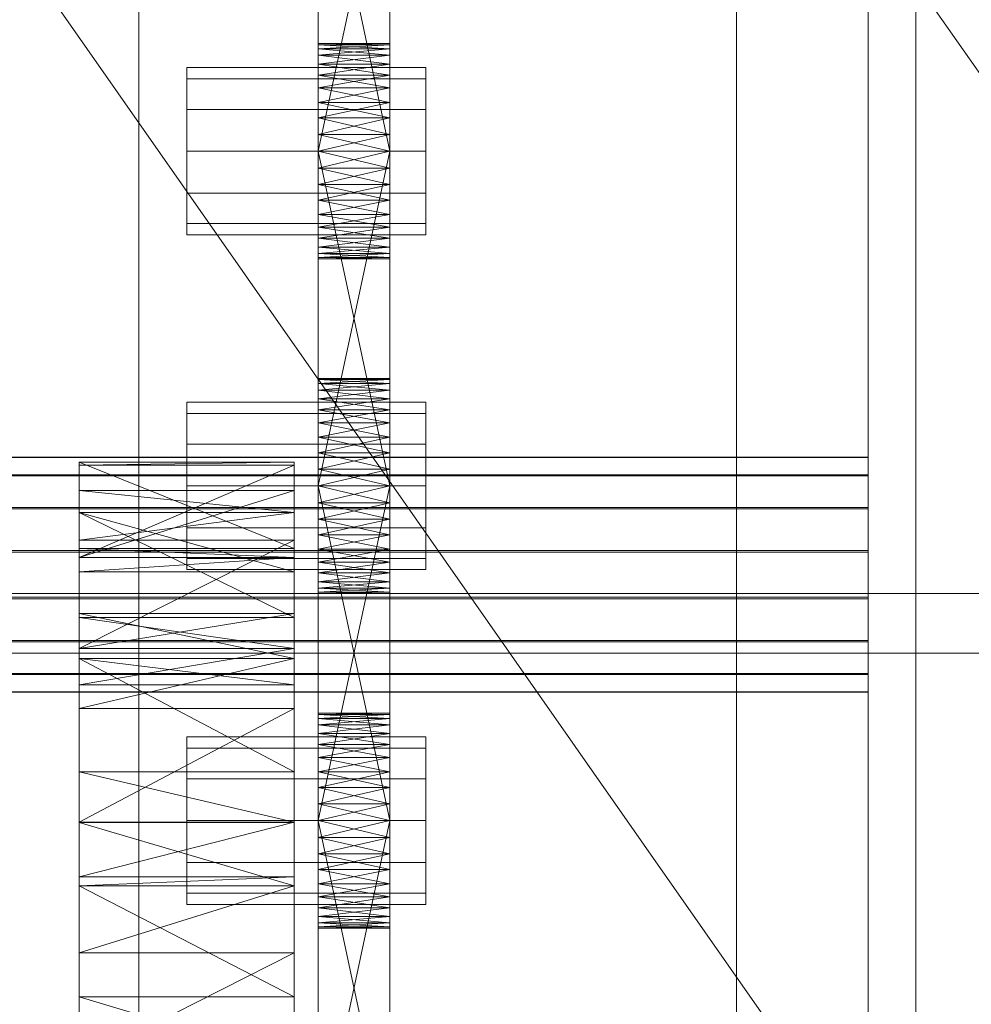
# Model space of a CAD drawing. Header units: millimetres. Extents: x -2233 to 65662, y -50530 to 6847.
# Tile 210 of 222: x 1425 to 1505, y -34033 to -33950. Entities that reach past the tile are written whole.
import ezdxf

# ---------------------------------------------------------------- set-up
doc = ezdxf.new("R2010")
doc.units = ezdxf.units.MM
for name, color, linetype, lineweight in [('COTAS_O', 1, 'Continuous', 0), ('frontal_C03', 7, 'Continuous', 0), ('frontal_secador', 7, 'Continuous', 0), ('frontal_tolva', 7, 'Continuous', 0)]:
    doc.layers.add(name, color=color, linetype=linetype, lineweight=lineweight)
doc.dimstyles.new('R19_100', dxfattribs={"dimtxt": 250, "dimasz": 150, "dimexe": 150, "dimexo": 80, "dimgap": 100, "dimtad": 1, "dimtih": 1, "dimtoh": 1, "dimdsep": 46, "dimcen": 0.09, "dimadec": 0, "dimazin": 0, "dimtfac": 1, "dimtdec": 4, "dimtofl": 0, "dimtmove": 0, "dimatfit": 3, "dimfxl": 1, "dimtolj": 1, "dimtzin": 0, "dimarcsym": 0})

# ---------------------------------------------------------------- blocks, each defined once
blk = doc.blocks.new('DIM_R32_39')
at = {"layer": 'COTAS_O'}
for p, q in [((-1725, -33700), (-1575, -33655)), ((1725, -33700), (1575, -33655)), ((-1725, -34400), (-1725, -33700)), ((-1725, -33700), (1725, -33700)), ((-1725, -33700), (-1575, -33745)), ((1725, -33700), (1575, -33745)), ((1725, -34400), (1725, -33700))]:
    blk.add_line(p, q, dxfattribs=at)
blk.add_text('3450 O', height=250, dxfattribs=at).set_placement((0, -33600))

msp = doc.modelspace()

# ---------------------------------------------------------------- linework, layer by layer
at = {"layer": 'frontal_C03'}
for p, q in [((1435, -35048.843), (1435, -32401.175)), ((1496, -35048.843), (1496, -32401.175)), ((1500, -32401.175), (1500, -35048.843)), ((1435, -32405.103), (1435, -35052.771)), ((1500, -35052.771), (1500, -32405.103)), ((1435, -35535.966), (1435, -32888.298)), ((1500, -32888.298), (1500, -35535.966)), ((1435, -32892.227), (1435, -35539.895)), ((1496, -32892.227), (1496, -35539.895)), ((1500, -35539.895), (1500, -32892.227)), ((1485, -35988), (1485, -33145.961)), ((1485, -35988), (1485, -33824.561)), ((1496, -33987.104), (-1496, -33987.104)), ((1496, -33987.13), (-1496, -33987.13)), ((1496, -33988.572), (1496, -33987.104)), ((1496, -33987.104), (1496, -33987.13)), ((1496, -33987.13), (1496, -33988.648)), ((1496, -33988.572), (-1496, -33988.572)), ((1496, -33988.648), (-1496, -33988.648)), ((1496, -33991.312), (1496, -33988.572)), ((1496, -33988.648), (1496, -33991.426)), ((1496, -33991.312), (-1496, -33991.312)), ((1496, -33994.906), (1496, -33991.312)), ((1496, -33991.426), (-1496, -33991.426)), ((1496, -33991.426), (1496, -33995.041)), ((1496, -33994.906), (-1496, -33994.906)), ((-1496, -33995.041), (1496, -33995.041)), ((1496, -33998.808), (1496, -33994.906)), ((1496, -33995.041), (1496, -33998.943)), ((1496, -33998.808), (-1496, -33998.808)), ((1496, -33998.943), (-1496, -33998.943)), ((1496, -34002.423), (1496, -33998.808)), ((1496, -33998.943), (1496, -34002.537)), ((1496, -34002.423), (-1496, -34002.423)), ((1496, -34002.537), (-1496, -34002.537)), ((1496, -34005.201), (1496, -34002.423)), ((1496, -34002.537), (1496, -34005.277)), ((1496, -34005.201), (-1496, -34005.201)), ((1496, -34005.277), (-1496, -34005.277)), ((1496, -34006.719), (1496, -34005.201)), ((1496, -34005.277), (1496, -34006.746)), ((1496, -34006.719), (-1496, -34006.719)), ((1496, -34006.746), (-1496, -34006.746)), ((1496, -34006.746), (1496, -34006.719))]:
    msp.add_line(p, q, dxfattribs=at)
at = {"layer": 'frontal_secador'}
for p, q in [((1450, -33964.281), (1450, -33925.481)), ((1456, -33925.481), (1456, -33964.281)), ((1450, -33927.136), (1450, -33964.281)), ((1456, -33964.281), (1456, -33927.136)), ((1450, -33964.281), (1450, -33929.414)), ((1456, -33929.414), (1456, -33964.281)), ((1450, -33961.5), (1450, -33932.092)), ((1450, -33964.281), (1450, -33932.092)), ((1456, -33932.092), (1456, -33961.5)), ((1456, -33932.092), (1456, -33964.281)), ((1450, -33933.5), (1450, -33961.5)), ((1456, -33961.5), (1450, -33933.5)), ((1456, -33933.5), (1450, -33961.5)), ((1456, -33961.5), (1456, -33933.5)), ((1450, -33952.611), (1450, -33952.5)), ((1456, -33952.611), (1450, -33952.5)), ((1456, -33952.5), (1450, -33952.5)), ((1456, -33952.5), (1450, -33952.611)), ((1450, -33952.611), (1450, -33953.481)), ((1450, -33952.941), (1450, -33952.611)), ((1450, -33952.611), (1450, -33955.136)), ((1456, -33952.941), (1450, -33952.611)), ((1456, -33952.611), (1450, -33952.611)), ((1456, -33952.611), (1450, -33952.941)), ((1456, -33952.611), (1456, -33952.5)), ((1456, -33953.481), (1456, -33952.611)), ((1456, -33952.611), (1456, -33952.941)), ((1456, -33955.136), (1456, -33952.611)), ((1450, -33953.481), (1450, -33952.941)), ((1456, -33953.481), (1450, -33952.941)), ((1456, -33952.941), (1450, -33952.941)), ((1456, -33952.941), (1450, -33953.481)), ((1456, -33952.941), (1456, -33953.481)), ((1450, -33953.481), (1450, -33955.136)), ((1450, -33954.219), (1450, -33953.481)), ((1450, -33957.414), (1450, -33953.481)), ((1450, -33992.281), (1450, -33953.481)), ((1456, -33954.219), (1450, -33953.481)), ((1456, -33953.481), (1450, -33953.481)), ((1456, -33953.481), (1450, -33954.219)), ((1450, -33955.136), (1450, -33954.219)), ((1456, -33955.136), (1450, -33954.219)), ((1456, -33954.219), (1450, -33954.219)), ((1456, -33954.219), (1450, -33955.136)), ((1456, -33955.136), (1456, -33953.481)), ((1456, -33953.481), (1456, -33954.219)), ((1456, -33953.481), (1456, -33957.414)), ((1456, -33953.481), (1456, -33992.281)), ((1456, -33954.219), (1456, -33955.136)), ((1439, -33955.438), (1439, -33954.5)), ((1459, -33954.5), (1439, -33954.5)), ((1459, -33955.438), (1459, -33954.5)), ((1439, -33958), (1439, -33955.438)), ((1459, -33955.438), (1439, -33955.438)), ((1450, -33955.136), (1450, -33957.414)), ((1450, -33956.21), (1450, -33955.136)), ((1450, -33955.136), (1450, -33960.092)), ((1450, -33955.136), (1450, -33992.281)), ((1456, -33956.21), (1450, -33955.136)), ((1456, -33955.136), (1450, -33955.136)), ((1456, -33955.136), (1450, -33956.21)), ((1456, -33957.414), (1456, -33955.136)), ((1456, -33955.136), (1456, -33956.21)), ((1456, -33960.092), (1456, -33955.136)), ((1456, -33992.281), (1456, -33955.136)), ((1459, -33958), (1459, -33955.438)), ((1450, -33957.414), (1450, -33956.21)), ((1456, -33957.414), (1450, -33956.21)), ((1456, -33956.21), (1450, -33956.21)), ((1456, -33956.21), (1450, -33957.414)), ((1456, -33956.21), (1456, -33957.414)), ((1450, -33957.414), (1450, -33960.092)), ((1450, -33958.719), (1450, -33957.414)), ((1450, -33992.281), (1450, -33957.414)), ((1456, -33958.719), (1450, -33957.414)), ((1456, -33957.414), (1450, -33957.414)), ((1456, -33957.414), (1450, -33958.719)), ((1456, -33960.092), (1456, -33957.414)), ((1456, -33957.414), (1456, -33958.719)), ((1456, -33957.414), (1456, -33992.281)), ((1439, -33961.5), (1439, -33958)), ((1459, -33958), (1439, -33958)), ((1459, -33961.5), (1459, -33958)), ((1450, -33960.092), (1450, -33958.719)), ((1456, -33960.092), (1450, -33958.719)), ((1456, -33958.719), (1450, -33958.719)), ((1456, -33958.719), (1450, -33960.092)), ((1456, -33958.719), (1456, -33960.092)), ((1450, -33989.5), (1450, -33960.092)), ((1450, -33960.092), (1450, -33961.5)), ((1450, -33992.281), (1450, -33960.092)), ((1456, -33961.5), (1450, -33960.092)), ((1456, -33960.092), (1450, -33960.092)), ((1456, -33960.092), (1450, -33961.5)), ((1456, -33960.092), (1456, -33989.5)), ((1456, -33961.5), (1456, -33960.092)), ((1456, -33960.092), (1456, -33992.281)), ((1439, -33961.5), (1439, -33965)), ((1439, -33961.5), (1459, -33961.5)), ((1450, -33961.5), (1450, -33989.5)), ((1456, -33989.5), (1450, -33961.5)), ((1456, -33961.5), (1450, -33961.5)), ((1456, -33961.5), (1450, -33989.5)), ((1450, -33964.281), (1450, -33961.5)), ((1450, -33961.5), (1450, -33962.908)), ((1456, -33961.5), (1450, -33962.908)), ((1456, -33962.908), (1450, -33961.5)), ((1456, -33989.5), (1456, -33961.5)), ((1456, -33961.5), (1456, -33964.281)), ((1456, -33962.908), (1456, -33961.5)), ((1459, -33965), (1459, -33961.5)), ((1450, -33962.908), (1450, -33964.281)), ((1456, -33962.908), (1450, -33962.908)), ((1456, -33962.908), (1450, -33964.281)), ((1456, -33964.281), (1450, -33962.908)), ((1456, -33964.281), (1456, -33962.908)), ((1450, -33966.79), (1450, -33964.281)), ((1450, -33964.281), (1450, -33965.586)), ((1450, -33968.781), (1450, -33964.281)), ((1450, -33970.5), (1450, -33964.281)), ((1456, -33964.281), (1450, -33964.281)), ((1456, -33964.281), (1450, -33965.586)), ((1456, -33965.586), (1450, -33964.281)), ((1456, -33964.281), (1456, -33966.79)), ((1456, -33965.586), (1456, -33964.281)), ((1456, -33964.281), (1456, -33968.781)), ((1456, -33964.281), (1456, -33970.5)), ((1439, -33965), (1439, -33967.562)), ((1459, -33965), (1439, -33965)), ((1450, -33965.586), (1450, -33966.79)), ((1456, -33965.586), (1450, -33965.586)), ((1456, -33965.586), (1450, -33966.79)), ((1456, -33966.79), (1450, -33965.586)), ((1456, -33966.79), (1456, -33965.586)), ((1459, -33965), (1459, -33967.562)), ((1450, -33968.781), (1450, -33966.79)), ((1450, -33966.79), (1450, -33967.864)), ((1456, -33966.79), (1450, -33966.79)), ((1456, -33966.79), (1450, -33967.864)), ((1456, -33967.864), (1450, -33966.79)), ((1456, -33966.79), (1456, -33968.781)), ((1456, -33967.864), (1456, -33966.79)), ((1439, -33967.562), (1439, -33968.5)), ((1459, -33967.562), (1439, -33967.562)), ((1450, -33967.864), (1450, -33968.781)), ((1456, -33967.864), (1450, -33967.864)), ((1456, -33967.864), (1450, -33968.781)), ((1456, -33968.781), (1450, -33967.864)), ((1456, -33968.781), (1456, -33967.864)), ((1459, -33967.562), (1459, -33968.5)), ((1459, -33968.5), (1439, -33968.5)), ((1450, -33970.059), (1450, -33968.781)), ((1450, -33968.781), (1450, -33969.519)), ((1450, -33970.5), (1450, -33968.781)), ((1456, -33968.781), (1450, -33968.781)), ((1456, -33968.781), (1450, -33969.519)), ((1456, -33969.519), (1450, -33968.781)), ((1456, -33968.781), (1456, -33970.059)), ((1456, -33969.519), (1456, -33968.781)), ((1456, -33968.781), (1456, -33970.5)), ((1450, -33969.519), (1450, -33970.059)), ((1456, -33969.519), (1450, -33969.519)), ((1456, -33969.519), (1450, -33970.059)), ((1456, -33970.059), (1450, -33969.519)), ((1456, -33970.059), (1456, -33969.519)), ((1450, -33970.5), (1450, -33970.059)), ((1450, -33970.059), (1450, -33970.389)), ((1456, -33970.059), (1450, -33970.059)), ((1456, -33970.059), (1450, -33970.389)), ((1456, -33970.389), (1450, -33970.059)), ((1450, -33970.389), (1450, -33970.5)), ((1456, -33970.389), (1450, -33970.389)), ((1456, -33970.389), (1450, -33970.5)), ((1456, -33970.5), (1450, -33970.389)), ((1456, -33970.5), (1450, -33970.5)), ((1456, -33970.059), (1456, -33970.5)), ((1456, -33970.389), (1456, -33970.059)), ((1456, -33970.5), (1456, -33970.389)), ((1450, -33980.611), (1450, -33980.5)), ((1456, -33980.611), (1450, -33980.5)), ((1456, -33980.5), (1450, -33980.5)), ((1456, -33980.5), (1450, -33980.611)), ((1450, -33980.611), (1450, -33981.481)), ((1450, -33980.941), (1450, -33980.611)), ((1450, -33980.611), (1450, -33983.136)), ((1456, -33980.941), (1450, -33980.611)), ((1456, -33980.611), (1450, -33980.611)), ((1456, -33980.611), (1450, -33980.941)), ((1456, -33980.611), (1456, -33980.5)), ((1456, -33981.481), (1456, -33980.611)), ((1456, -33980.611), (1456, -33980.941)), ((1456, -33983.136), (1456, -33980.611)), ((1450, -33981.481), (1450, -33980.941)), ((1456, -33981.481), (1450, -33980.941)), ((1456, -33980.941), (1450, -33980.941)), ((1456, -33980.941), (1450, -33981.481)), ((1456, -33980.941), (1456, -33981.481)), ((1450, -33981.481), (1450, -33983.136)), ((1450, -33982.219), (1450, -33981.481)), ((1450, -33985.414), (1450, -33981.481)), ((1450, -34020.281), (1450, -33981.481)), ((1456, -33982.219), (1450, -33981.481)), ((1456, -33981.481), (1450, -33981.481)), ((1456, -33981.481), (1450, -33982.219)), ((1450, -33983.136), (1450, -33982.219)), ((1456, -33983.136), (1450, -33982.219)), ((1456, -33982.219), (1450, -33982.219)), ((1456, -33982.219), (1450, -33983.136)), ((1456, -33983.136), (1456, -33981.481)), ((1456, -33981.481), (1456, -33982.219)), ((1456, -33981.481), (1456, -33985.414)), ((1456, -33981.481), (1456, -34020.281)), ((1456, -33982.219), (1456, -33983.136)), ((1439, -33983.438), (1439, -33982.5)), ((1459, -33982.5), (1439, -33982.5)), ((1459, -33983.438), (1459, -33982.5)), ((1439, -33986), (1439, -33983.438)), ((1459, -33983.438), (1439, -33983.438)), ((1450, -33983.136), (1450, -33985.414)), ((1450, -33984.21), (1450, -33983.136)), ((1450, -33983.136), (1450, -33988.092)), ((1450, -33983.136), (1450, -34020.281)), ((1456, -33984.21), (1450, -33983.136)), ((1456, -33983.136), (1450, -33983.136)), ((1456, -33983.136), (1450, -33984.21)), ((1456, -33985.414), (1456, -33983.136)), ((1456, -33983.136), (1456, -33984.21)), ((1456, -33988.092), (1456, -33983.136)), ((1456, -34020.281), (1456, -33983.136)), ((1459, -33986), (1459, -33983.438)), ((1450, -33985.414), (1450, -33984.21)), ((1456, -33985.414), (1450, -33984.21)), ((1456, -33984.21), (1450, -33984.21)), ((1456, -33984.21), (1450, -33985.414)), ((1456, -33984.21), (1456, -33985.414)), ((1450, -33985.414), (1450, -33988.092)), ((1450, -33986.719), (1450, -33985.414)), ((1450, -34020.281), (1450, -33985.414)), ((1456, -33986.719), (1450, -33985.414)), ((1456, -33985.414), (1450, -33985.414)), ((1456, -33985.414), (1450, -33986.719)), ((1456, -33988.092), (1456, -33985.414)), ((1456, -33985.414), (1456, -33986.719)), ((1456, -33985.414), (1456, -34020.281)), ((1439, -33989.5), (1439, -33986)), ((1459, -33986), (1439, -33986)), ((1459, -33989.5), (1459, -33986)), ((1450, -33988.092), (1450, -33986.719)), ((1456, -33988.092), (1450, -33986.719)), ((1456, -33986.719), (1450, -33986.719)), ((1456, -33986.719), (1450, -33988.092)), ((1456, -33986.719), (1456, -33988.092)), ((1430, -33994.744), (1430, -33987.5)), ((1430, -33987.5), (1430, -33987.765)), ((1448, -33994.744), (1430, -33987.5)), ((1448, -33987.5), (1430, -33987.5)), ((1448, -33987.5), (1430, -33987.765)), ((1430, -33987.765), (1430, -33994.744)), ((1430, -33987.765), (1430, -33995.473)), ((1448, -33987.765), (1430, -33987.765)), ((1448, -33987.765), (1430, -33995.473)), ((1448, -33987.765), (1448, -33987.5)), ((1448, -33987.5), (1448, -33994.744)), ((1448, -33994.744), (1448, -33987.765)), ((1448, -33995.473), (1448, -33987.765)), ((1450, -34017.5), (1450, -33988.092)), ((1450, -33988.092), (1450, -33989.5)), ((1450, -34020.281), (1450, -33988.092)), ((1456, -33989.5), (1450, -33988.092)), ((1456, -33988.092), (1450, -33988.092)), ((1456, -33988.092), (1450, -33989.5)), ((1456, -33988.092), (1456, -34017.5)), ((1456, -33989.5), (1456, -33988.092)), ((1456, -33988.092), (1456, -34020.281)), ((1439, -33989.5), (1439, -33993)), ((1439, -33989.5), (1459, -33989.5)), ((1450, -33989.5), (1450, -34017.5)), ((1456, -34017.5), (1450, -33989.5)), ((1456, -33989.5), (1450, -33989.5)), ((1456, -33989.5), (1450, -34017.5)), ((1450, -33992.281), (1450, -33989.5)), ((1450, -33989.5), (1450, -33990.908)), ((1456, -33989.5), (1450, -33990.908)), ((1456, -33990.908), (1450, -33989.5)), ((1456, -34017.5), (1456, -33989.5)), ((1456, -33989.5), (1456, -33992.281)), ((1456, -33990.908), (1456, -33989.5)), ((1459, -33993), (1459, -33989.5)), ((1430, -33989.876), (1430, -34000.514)), ((1430, -33991.709), (1430, -33989.876)), ((1430, -33989.876), (1430, -33995.473)), ((1448, -33991.709), (1430, -33989.876)), ((1448, -33989.876), (1430, -33989.876)), ((1448, -33989.876), (1430, -33995.473)), ((1448, -34000.514), (1448, -33989.876)), ((1448, -33989.876), (1448, -33991.709)), ((1448, -33995.473), (1448, -33989.876)), ((1450, -33990.908), (1450, -33992.281)), ((1456, -33990.908), (1450, -33990.908)), ((1456, -33990.908), (1450, -33992.281)), ((1456, -33992.281), (1450, -33990.908)), ((1456, -33992.281), (1456, -33990.908)), ((1430, -34000.514), (1430, -33991.709)), ((1430, -33996.683), (1430, -33991.709)), ((1430, -33991.709), (1430, -33994.046)), ((1448, -34000.514), (1430, -33991.709)), ((1448, -33991.709), (1430, -33991.709)), ((1448, -33996.683), (1430, -33991.709)), ((1448, -33991.709), (1430, -33994.046)), ((1448, -33991.709), (1448, -34000.514)), ((1448, -33994.046), (1448, -33991.709)), ((1448, -33991.709), (1448, -33996.683)), ((1450, -33994.79), (1450, -33992.281)), ((1450, -33992.281), (1450, -33993.586)), ((1450, -33996.781), (1450, -33992.281)), ((1450, -33998.5), (1450, -33992.281)), ((1456, -33992.281), (1450, -33992.281)), ((1456, -33992.281), (1450, -33993.586)), ((1456, -33993.586), (1450, -33992.281)), ((1456, -33992.281), (1456, -33994.79)), ((1456, -33993.586), (1456, -33992.281)), ((1456, -33992.281), (1456, -33996.781)), ((1456, -33992.281), (1456, -33998.5)), ((1439, -33993), (1439, -33995.562)), ((1459, -33993), (1439, -33993)), ((1450, -33993.586), (1450, -33994.79)), ((1456, -33993.586), (1450, -33993.586)), ((1456, -33993.586), (1450, -33994.79)), ((1456, -33994.79), (1450, -33993.586)), ((1456, -33994.79), (1456, -33993.586)), ((1459, -33993), (1459, -33995.562)), ((1430, -33994.046), (1430, -33996.683)), ((1430, -33994.046), (1430, -34003.11)), ((1448, -33994.046), (1430, -33994.046)), ((1448, -33994.046), (1430, -34003.11)), ((1448, -33996.683), (1448, -33994.046)), ((1448, -34003.11), (1448, -33994.046)), ((1430, -33995.473), (1430, -33994.744)), ((1448, -33995.473), (1430, -33994.744)), ((1448, -33994.744), (1430, -33994.744)), ((1448, -33994.744), (1448, -33995.473)), ((1450, -33996.781), (1450, -33994.79)), ((1450, -33994.79), (1450, -33995.864)), ((1456, -33994.79), (1450, -33994.79)), ((1456, -33994.79), (1450, -33995.864)), ((1456, -33995.864), (1450, -33994.79)), ((1456, -33994.79), (1456, -33996.781)), ((1456, -33995.864), (1456, -33994.79)), ((1430, -33995.473), (1430, -34000.514)), ((1430, -33995.473), (1430, -34003.11)), ((1430, -33995.473), (1430, -33996.683)), ((1430, -34017.639), (1430, -33995.473)), ((1448, -33995.473), (1430, -33995.473)), ((1448, -33995.473), (1430, -33996.683)), ((1439, -33995.562), (1439, -33996.5)), ((1459, -33995.562), (1439, -33995.562)), ((1448, -34000.514), (1448, -33995.473)), ((1448, -34003.11), (1448, -33995.473)), ((1448, -33996.683), (1448, -33995.473)), ((1448, -33995.473), (1448, -34017.639)), ((1450, -33995.864), (1450, -33996.781)), ((1456, -33995.864), (1450, -33995.864)), ((1456, -33995.864), (1450, -33996.781)), ((1456, -33996.781), (1450, -33995.864)), ((1456, -33996.781), (1456, -33995.864)), ((1459, -33995.562), (1459, -33996.5)), ((1430, -34003.11), (1430, -33996.683)), ((1448, -33996.683), (1430, -33996.683)), ((1459, -33996.5), (1439, -33996.5)), ((1448, -33996.683), (1448, -34003.11)), ((1450, -33998.059), (1450, -33996.781)), ((1450, -33996.781), (1450, -33997.519)), ((1450, -33998.5), (1450, -33996.781)), ((1456, -33996.781), (1450, -33996.781)), ((1456, -33996.781), (1450, -33997.519)), ((1456, -33997.519), (1450, -33996.781)), ((1456, -33996.781), (1456, -33998.059)), ((1456, -33997.519), (1456, -33996.781)), ((1456, -33996.781), (1456, -33998.5)), ((1450, -33997.519), (1450, -33998.059)), ((1456, -33997.519), (1450, -33997.519)), ((1456, -33997.519), (1450, -33998.059)), ((1456, -33998.059), (1450, -33997.519)), ((1456, -33998.059), (1456, -33997.519)), ((1325, -33998.5), (2125, -33998.5)), ((1450, -33998.5), (1450, -33998.059)), ((1450, -33998.059), (1450, -33998.389)), ((1456, -33998.059), (1450, -33998.059)), ((1456, -33998.059), (1450, -33998.389)), ((1456, -33998.389), (1450, -33998.059)), ((1450, -33998.389), (1450, -33998.5)), ((1456, -33998.389), (1450, -33998.389)), ((1456, -33998.389), (1450, -33998.5)), ((1456, -33998.5), (1450, -33998.389)), ((1456, -33998.5), (1450, -33998.5)), ((1456, -33998.059), (1456, -33998.5)), ((1456, -33998.389), (1456, -33998.059)), ((1456, -33998.5), (1456, -33998.389)), ((1430, -34000.173), (1430, -34013.428)), ((1430, -34003.925), (1430, -34000.173)), ((1430, -34000.173), (1430, -34003.11)), ((1448, -34003.925), (1430, -34000.173)), ((1448, -34000.173), (1430, -34000.173)), ((1448, -34000.173), (1430, -34003.11)), ((1448, -34013.428), (1448, -34000.173)), ((1448, -34000.173), (1448, -34003.925)), ((1448, -34003.11), (1448, -34000.173)), ((1430, -34003.11), (1430, -34000.514)), ((1448, -34003.11), (1430, -34000.514)), ((1448, -34000.514), (1430, -34000.514)), ((1448, -34000.514), (1448, -34003.11)), ((1325, -34003.5), (2125, -34003.5)), ((1430, -34003.11), (1430, -34013.428)), ((1430, -34003.11), (1430, -34017.639)), ((1430, -34003.11), (1430, -34006.141)), ((1430, -34003.11), (1430, -34037.635)), ((1430, -34003.11), (1430, -34085.858)), ((1448, -34003.11), (1430, -34003.11)), ((1448, -34003.11), (1430, -34006.141)), ((1448, -34013.428), (1448, -34003.11)), ((1448, -34017.639), (1448, -34003.11)), ((1448, -34006.141), (1448, -34003.11)), ((1448, -34037.635), (1448, -34003.11)), ((1448, -34085.858), (1448, -34003.11)), ((1430, -34013.428), (1430, -34003.925)), ((1430, -34006.141), (1430, -34003.925)), ((1430, -34003.925), (1430, -34008.105)), ((1448, -34013.428), (1430, -34003.925)), ((1448, -34003.925), (1430, -34003.925)), ((1448, -34006.141), (1430, -34003.925)), ((1448, -34003.925), (1430, -34008.105)), ((1448, -34003.925), (1448, -34013.428)), ((1448, -34008.105), (1448, -34003.925)), ((1448, -34003.925), (1448, -34006.141)), ((1430, -34008.105), (1430, -34006.141)), ((1430, -34017.639), (1430, -34006.141)), ((1448, -34006.141), (1430, -34006.141)), ((1448, -34006.141), (1448, -34008.105)), ((1448, -34006.141), (1448, -34017.639)), ((1430, -34008.105), (1430, -34017.639)), ((1448, -34008.105), (1430, -34008.105)), ((1448, -34008.105), (1430, -34017.639)), ((1448, -34017.639), (1448, -34008.105)), ((1450, -34008.611), (1450, -34008.5)), ((1456, -34008.611), (1450, -34008.5)), ((1456, -34008.5), (1450, -34008.5)), ((1456, -34008.5), (1450, -34008.611)), ((1450, -34008.611), (1450, -34009.481)), ((1450, -34008.941), (1450, -34008.611)), ((1450, -34008.611), (1450, -34011.136)), ((1456, -34008.941), (1450, -34008.611)), ((1456, -34008.611), (1450, -34008.611)), ((1456, -34008.611), (1450, -34008.941)), ((1456, -34008.611), (1456, -34008.5)), ((1456, -34009.481), (1456, -34008.611)), ((1456, -34008.611), (1456, -34008.941)), ((1456, -34011.136), (1456, -34008.611)), ((1450, -34009.481), (1450, -34008.941)), ((1456, -34009.481), (1450, -34008.941)), ((1456, -34008.941), (1450, -34008.941)), ((1456, -34008.941), (1450, -34009.481)), ((1456, -34008.941), (1456, -34009.481)), ((1450, -34009.481), (1450, -34011.136)), ((1450, -34010.219), (1450, -34009.481)), ((1450, -34013.414), (1450, -34009.481)), ((1450, -34048.281), (1450, -34009.481)), ((1456, -34010.219), (1450, -34009.481)), ((1456, -34009.481), (1450, -34009.481)), ((1456, -34009.481), (1450, -34010.219)), ((1450, -34011.136), (1450, -34010.219)), ((1456, -34011.136), (1450, -34010.219)), ((1456, -34010.219), (1450, -34010.219)), ((1456, -34010.219), (1450, -34011.136)), ((1456, -34011.136), (1456, -34009.481)), ((1456, -34009.481), (1456, -34010.219)), ((1456, -34009.481), (1456, -34013.414)), ((1456, -34009.481), (1456, -34048.281)), ((1456, -34010.219), (1456, -34011.136)), ((1439, -34011.438), (1439, -34010.5)), ((1459, -34010.5), (1439, -34010.5)), ((1459, -34011.438), (1459, -34010.5)), ((1439, -34014), (1439, -34011.438)), ((1459, -34011.438), (1439, -34011.438)), ((1450, -34011.136), (1450, -34013.414)), ((1450, -34012.21), (1450, -34011.136)), ((1450, -34011.136), (1450, -34016.092)), ((1450, -34011.136), (1450, -34048.281)), ((1456, -34012.21), (1450, -34011.136)), ((1456, -34011.136), (1450, -34011.136)), ((1456, -34011.136), (1450, -34012.21)), ((1456, -34013.414), (1456, -34011.136)), ((1456, -34011.136), (1456, -34012.21)), ((1456, -34016.092), (1456, -34011.136)), ((1456, -34048.281), (1456, -34011.136)), ((1459, -34014), (1459, -34011.438)), ((1450, -34013.414), (1450, -34012.21)), ((1456, -34013.414), (1450, -34012.21)), ((1456, -34012.21), (1450, -34012.21)), ((1456, -34012.21), (1450, -34013.414)), ((1456, -34012.21), (1456, -34013.414)), ((1430, -34017.639), (1430, -34013.428)), ((1448, -34017.639), (1430, -34013.428)), ((1448, -34013.428), (1430, -34013.428)), ((1448, -34013.428), (1448, -34017.639)), ((1450, -34013.414), (1450, -34016.092)), ((1450, -34014.719), (1450, -34013.414)), ((1450, -34048.281), (1450, -34013.414)), ((1456, -34014.719), (1450, -34013.414)), ((1456, -34013.414), (1450, -34013.414)), ((1456, -34013.414), (1450, -34014.719)), ((1456, -34016.092), (1456, -34013.414)), ((1456, -34013.414), (1456, -34014.719)), ((1456, -34013.414), (1456, -34048.281)), ((1439, -34017.5), (1439, -34014)), ((1459, -34014), (1439, -34014)), ((1459, -34017.5), (1459, -34014)), ((1450, -34016.092), (1450, -34014.719)), ((1456, -34016.092), (1450, -34014.719)), ((1456, -34014.719), (1450, -34014.719)), ((1456, -34014.719), (1450, -34016.092)), ((1456, -34014.719), (1456, -34016.092)), ((1450, -34045.5), (1450, -34016.092)), ((1450, -34016.092), (1450, -34017.5)), ((1450, -34048.281), (1450, -34016.092)), ((1456, -34017.5), (1450, -34016.092)), ((1456, -34016.092), (1450, -34016.092)), ((1456, -34016.092), (1450, -34017.5)), ((1456, -34016.092), (1456, -34045.5)), ((1456, -34017.5), (1456, -34016.092)), ((1456, -34016.092), (1456, -34048.281)), ((1430, -34017.639), (1430, -34032.223)), ((1430, -34017.639), (1430, -34037.635)), ((1430, -34017.639), (1430, -34022.194)), ((1430, -34061.142), (1430, -34017.639)), ((1430, -34109.365), (1430, -34017.639)), ((1430, -34017.639), (1430, -34085.858)), ((1430, -34151.527), (1430, -34017.639)), ((1448, -34017.647), (1430, -34017.639)), ((1448, -34017.639), (1430, -34017.639)), ((1448, -34017.639), (1430, -34022.194)), ((1430, -34017.647), (1430, -34032.223)), ((1430, -34022.95), (1430, -34017.647)), ((1448, -34022.95), (1430, -34017.647)), ((1448, -34017.647), (1430, -34017.647)), ((1439, -34017.5), (1439, -34021)), ((1439, -34017.5), (1459, -34017.5)), ((1448, -34032.223), (1448, -34017.639)), ((1448, -34037.635), (1448, -34017.639)), ((1448, -34022.194), (1448, -34017.639)), ((1448, -34017.639), (1448, -34061.142)), ((1448, -34017.639), (1448, -34109.365)), ((1448, -34085.858), (1448, -34017.639)), ((1448, -34017.639), (1448, -34151.527)), ((1448, -34032.223), (1448, -34017.647)), ((1448, -34017.647), (1448, -34022.95)), ((1450, -34017.5), (1450, -34045.5)), ((1456, -34045.5), (1450, -34017.5)), ((1456, -34017.5), (1450, -34017.5)), ((1456, -34017.5), (1450, -34045.5)), ((1450, -34020.281), (1450, -34017.5)), ((1450, -34017.5), (1450, -34018.908)), ((1456, -34017.5), (1450, -34018.908)), ((1456, -34018.908), (1450, -34017.5)), ((1456, -34045.5), (1456, -34017.5)), ((1456, -34017.5), (1456, -34020.281)), ((1456, -34018.908), (1456, -34017.5)), ((1459, -34021), (1459, -34017.5)), ((1450, -34018.908), (1450, -34020.281)), ((1456, -34018.908), (1450, -34018.908)), ((1456, -34018.908), (1450, -34020.281)), ((1456, -34020.281), (1450, -34018.908)), ((1456, -34020.281), (1456, -34018.908)), ((1450, -34022.79), (1450, -34020.281)), ((1450, -34020.281), (1450, -34021.586)), ((1450, -34024.781), (1450, -34020.281)), ((1450, -34026.5), (1450, -34020.281)), ((1456, -34020.281), (1450, -34020.281)), ((1456, -34020.281), (1450, -34021.586)), ((1456, -34021.586), (1450, -34020.281)), ((1456, -34020.281), (1456, -34022.79)), ((1456, -34021.586), (1456, -34020.281)), ((1456, -34020.281), (1456, -34024.781)), ((1456, -34020.281), (1456, -34026.5)), ((1439, -34021), (1439, -34023.562)), ((1459, -34021), (1439, -34021)), ((1450, -34021.586), (1450, -34022.79)), ((1456, -34021.586), (1450, -34021.586)), ((1456, -34021.586), (1450, -34022.79)), ((1456, -34022.79), (1450, -34021.586)), ((1456, -34022.79), (1456, -34021.586)), ((1459, -34021), (1459, -34023.562)), ((1430, -34028.565), (1430, -34022.194)), ((1430, -34022.194), (1430, -34022.95)), ((1430, -34037.635), (1430, -34022.194)), ((1448, -34022.194), (1430, -34022.194)), ((1448, -34022.194), (1430, -34022.95)), ((1448, -34022.194), (1448, -34028.565)), ((1448, -34022.95), (1448, -34022.194)), ((1448, -34022.194), (1448, -34037.635)), ((1430, -34032.223), (1430, -34022.95)), ((1430, -34022.95), (1430, -34028.565)), ((1448, -34032.223), (1430, -34022.95)), ((1448, -34022.95), (1430, -34022.95)), ((1448, -34022.95), (1430, -34028.565)), ((1448, -34022.95), (1448, -34032.223)), ((1448, -34028.565), (1448, -34022.95)), ((1450, -34024.781), (1450, -34022.79)), ((1450, -34022.79), (1450, -34023.864)), ((1456, -34022.79), (1450, -34022.79)), ((1456, -34022.79), (1450, -34023.864)), ((1456, -34023.864), (1450, -34022.79)), ((1456, -34022.79), (1456, -34024.781)), ((1456, -34023.864), (1456, -34022.79)), ((1439, -34023.562), (1439, -34024.5)), ((1459, -34023.562), (1439, -34023.562)), ((1450, -34023.864), (1450, -34024.781)), ((1456, -34023.864), (1450, -34023.864)), ((1456, -34023.864), (1450, -34024.781)), ((1456, -34024.781), (1450, -34023.864)), ((1456, -34024.781), (1456, -34023.864)), ((1459, -34023.562), (1459, -34024.5)), ((1459, -34024.5), (1439, -34024.5)), ((1450, -34026.059), (1450, -34024.781)), ((1450, -34024.781), (1450, -34025.519)), ((1450, -34026.5), (1450, -34024.781)), ((1456, -34024.781), (1450, -34024.781)), ((1456, -34024.781), (1450, -34025.519)), ((1456, -34025.519), (1450, -34024.781)), ((1456, -34024.781), (1456, -34026.059)), ((1456, -34025.519), (1456, -34024.781)), ((1456, -34024.781), (1456, -34026.5)), ((1450, -34025.519), (1450, -34026.059)), ((1456, -34025.519), (1450, -34025.519)), ((1456, -34025.519), (1450, -34026.059)), ((1456, -34026.059), (1450, -34025.519)), ((1456, -34026.059), (1456, -34025.519)), ((1450, -34026.5), (1450, -34026.059)), ((1450, -34026.059), (1450, -34026.389)), ((1456, -34026.059), (1450, -34026.059)), ((1456, -34026.059), (1450, -34026.389)), ((1456, -34026.389), (1450, -34026.059)), ((1450, -34026.389), (1450, -34026.5)), ((1456, -34026.389), (1450, -34026.389)), ((1456, -34026.389), (1450, -34026.5)), ((1456, -34026.5), (1450, -34026.389)), ((1456, -34026.5), (1450, -34026.5)), ((1456, -34026.059), (1456, -34026.5)), ((1456, -34026.389), (1456, -34026.059)), ((1456, -34026.5), (1456, -34026.389)), ((1430, -34028.565), (1430, -34037.635)), ((1448, -34028.565), (1430, -34028.565)), ((1448, -34028.565), (1430, -34037.635)), ((1448, -34037.635), (1448, -34028.565)), ((1430, -34037.635), (1430, -34032.223)), ((1448, -34037.635), (1430, -34032.223)), ((1448, -34032.223), (1430, -34032.223)), ((1448, -34032.223), (1448, -34037.635))]:
    msp.add_line(p, q, dxfattribs=at)
at = {"layer": 'frontal_tolva'}
for p, q in [((1769.584, -34332.806), (722.584, -32835.806)), ((1720.416, -34367.194), (673.416, -32870.194))]:
    msp.add_line(p, q, dxfattribs=at)

# ---------------------------------------------------------------- dimensions: what is measured, and where the dimension line sits
at = {"layer": 'COTAS_O'}
dim = msp.add_aligned_dim(p1=(-1725, -34400), p2=(1725, -34400), distance=700, text='<> O', dimstyle='R19_100', dxfattribs=at)
dim.commit()
dim.dimension.update_dxf_attribs({"geometry": 'DIM_R32_39', "text_midpoint": (0, -33700)})

doc.saveas('drawing.dxf')
